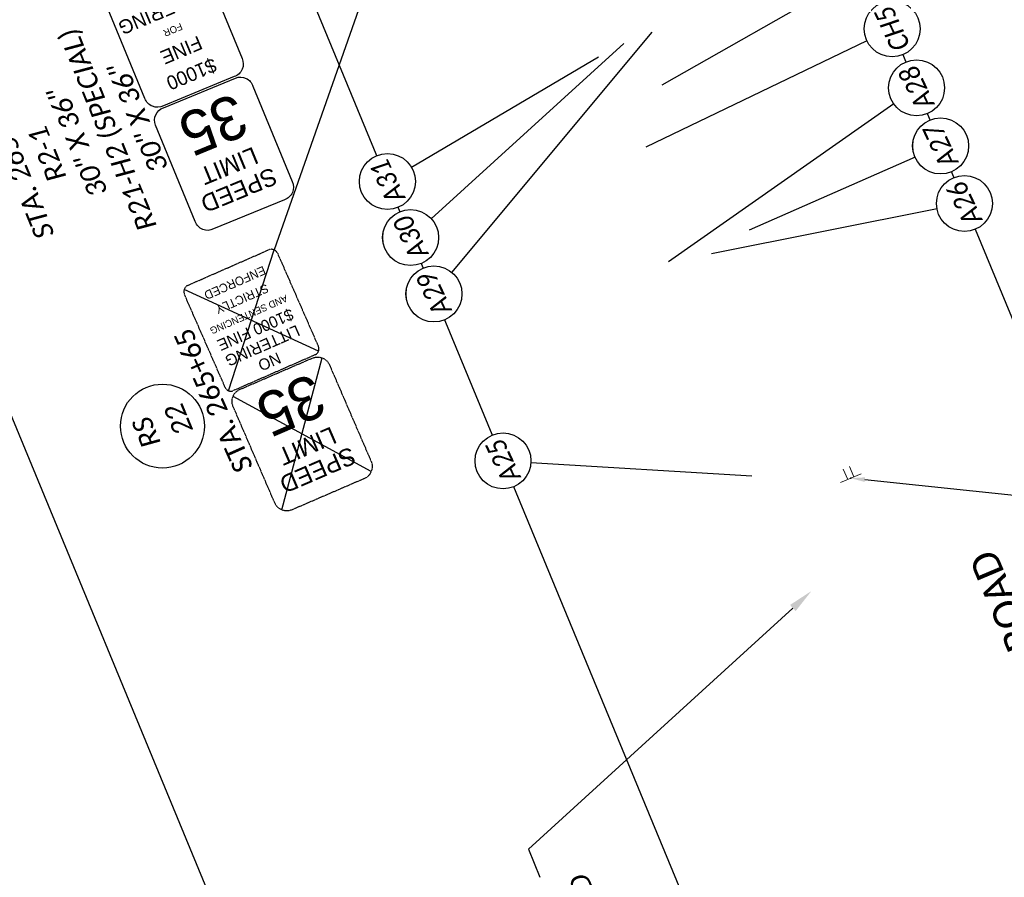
# Model space of a CAD drawing. Header units: feet. Extents: x 2244507 to 2247698, y 591749 to 597163.
# Tile 3 of 18: x 2245671 to 2245952, y 595803 to 596048. Entities that reach past the tile are written whole.
import ezdxf
from ezdxf import colors
from ezdxf.entities.mleader import LeaderData, LeaderLine
from ezdxf.enums import TextEntityAlignment as Align
from ezdxf.math import Vec2, Vec3

# ---------------------------------------------------------------- set-up
doc = ezdxf.new("R2010")
doc.units = ezdxf.units.FT
doc.header["$MEASUREMENT"] = 0
doc.set_wipeout_variables(frame=1)
doc.linetypes.add('HIDDEN2', pattern=[0.1875, 0.125, -0.0625])
for name, color, linetype in [('PM_P_Text', 7, 'Continuous'), ('RD_X_Text', 7, 'Continuous'), ('SH_Text', 7, 'Continuous'), ('SN_P_Signs', 120, 'Continuous'), ('SN_P_Text', 7, 'Continuous'), ('SN_X_Public', 3, 'Continuous'), ('SN_X_Public (Construction)', 3, 'Continuous'), ('SN_X_Text', 7, 'Continuous'), ('TX_P_20', 7, 'Continuous')]:
    doc.layers.add(name, color=color, linetype=linetype)
doc.layers.add('SC_Scratch1', color=7, linetype='Continuous', plot=False)
doc.styles.add('P_Slanted_Normal', font='calibrii.ttf', dxfattribs={"height": 0.14})
doc.styles.add('P_Straight_Title', font='calibri.ttf', dxfattribs={"height": 0.2})
doc.styles.get("Standard").update_dxf_attribs({"font": 'arial.ttf'})
doc.styles.add('Straight-Normal', font='font30.shx', dxfattribs={"height": 0.14})
doc.styles.add('X_Straight_Normal', font='calibril.ttf', dxfattribs={"height": 0.14})

# ---------------------------------------------------------------- blocks, each defined once
blk = doc.blocks.new('*U1152')
blk.add_wipeout([(-0.1991, 0.0154), (-0.1974, 0.0301), (-0.1942, 0.0467), (-0.1903, 0.0605), (-0.1852, 0.0748), (-0.1787, 0.0891), (-0.1714, 0.1025), (-0.1635, 0.1146), (-0.1561, 0.1246), (-0.1474, 0.1347), (-0.1374, 0.145), (-0.1254, 0.1555), (-0.1148, 0.1634), (-0.1056, 0.1695), (-0.0945, 0.1759), (-0.0829, 0.1817), (-0.0701, 0.187), (-0.0559, 0.1917), (-0.0387, 0.1959), (-0.024, 0.1983), (-0.0083, 0.1996), (0, 0.1997), (0.0145, 0.1992), (0.0291, 0.1976), (0.0461, 0.1943), (0.0602, 0.1904), (0.0741, 0.1855), (0.0905, 0.178), (0.1026, 0.1714), (0.1136, 0.1643), (0.1251, 0.1557), (0.1357, 0.1465), (0.1453, 0.137), (0.1534, 0.1279), (0.1603, 0.1192), (0.169, 0.1064), (0.1761, 0.0942), (0.1822, 0.0817), (0.1875, 0.0689), (0.1913, 0.0575), (0.1945, 0.0454), (0.1966, 0.0354), (0.1982, 0.025), (0.1994, 0.012), (0.1997, 0), (0.1993, -0.0131), (0.1979, -0.027), (0.1957, -0.0397), (0.1931, -0.0511), (0.1898, -0.0621), (0.1859, -0.073), (0.1821, -0.0821), (0.1759, -0.0945), (0.17, -0.1049), (0.1636, -0.1145), (0.155, -0.1259), (0.1473, -0.1348), (0.1413, -0.1412), (0.1323, -0.1496), (0.1259, -0.155), (0.1152, -0.1632), (0.101, -0.1723), (0.0861, -0.1802), (0.0752, -0.185), (0.0628, -0.1896), (0.0465, -0.1942), (0.0379, -0.1961), (0.0257, -0.1981), (0.0165, -0.199), (0.0071, -0.1996), (0, -0.1997), (-0.0041, -0.1997), (-0.0118, -0.1994), (-0.0185, -0.1988), (-0.0265, -0.1979), (-0.0345, -0.1967), (-0.0429, -0.195), (-0.0516, -0.1929), (-0.0616, -0.19), (-0.077, -0.1843), (-0.09, -0.1783), (-0.1005, -0.1725), (-0.1122, -0.1652), (-0.1217, -0.1584), (-0.1329, -0.149), (-0.1456, -0.1366), (-0.1547, -0.1263), (-0.1642, -0.1136), (-0.1706, -0.1038), (-0.1774, -0.0917), (-0.1836, -0.0786), (-0.1889, -0.0647), (-0.1935, -0.0494), (-0.1964, -0.0362), (-0.1985, -0.0222), (-0.1995, -0.01), (-0.1997, 0)])
at = {"flags": 128}
blk.add_lwpolyline([(-0.0159, 0.1991), (-0.1348, 1.6826)], dxfattribs=at)
blk.add_circle((0, 0), 0.2)
at = {"style": 'P_Slanted_Normal', "width": 0.9, "flags": 8}
blk.add_attdef('ITEMTYPE', text='', height=0.14, dxfattribs=at).set_placement((0, 0), align=Align.MIDDLE_CENTER)
blk = doc.blocks.new('*U1158')
blk.add_wipeout([(-0.1991, 0.0154), (-0.1974, 0.0301), (-0.1942, 0.0467), (-0.1903, 0.0605), (-0.1852, 0.0748), (-0.1787, 0.0891), (-0.1714, 0.1025), (-0.1635, 0.1146), (-0.1561, 0.1246), (-0.1474, 0.1347), (-0.1374, 0.145), (-0.1254, 0.1555), (-0.1148, 0.1634), (-0.1056, 0.1695), (-0.0945, 0.1759), (-0.0829, 0.1817), (-0.0701, 0.187), (-0.0559, 0.1917), (-0.0387, 0.1959), (-0.024, 0.1983), (-0.0083, 0.1996), (0, 0.1997), (0.0145, 0.1992), (0.0291, 0.1976), (0.0461, 0.1943), (0.0602, 0.1904), (0.0741, 0.1855), (0.0905, 0.178), (0.1026, 0.1714), (0.1136, 0.1643), (0.1251, 0.1557), (0.1357, 0.1465), (0.1453, 0.137), (0.1534, 0.1279), (0.1603, 0.1192), (0.169, 0.1064), (0.1761, 0.0942), (0.1822, 0.0817), (0.1875, 0.0689), (0.1913, 0.0575), (0.1945, 0.0454), (0.1966, 0.0354), (0.1982, 0.025), (0.1994, 0.012), (0.1997, 0), (0.1993, -0.0131), (0.1979, -0.027), (0.1957, -0.0397), (0.1931, -0.0511), (0.1898, -0.0621), (0.1859, -0.073), (0.1821, -0.0821), (0.1759, -0.0945), (0.17, -0.1049), (0.1636, -0.1145), (0.155, -0.1259), (0.1473, -0.1348), (0.1413, -0.1412), (0.1323, -0.1496), (0.1259, -0.155), (0.1152, -0.1632), (0.101, -0.1723), (0.0861, -0.1802), (0.0752, -0.185), (0.0628, -0.1896), (0.0465, -0.1942), (0.0379, -0.1961), (0.0257, -0.1981), (0.0165, -0.199), (0.0071, -0.1996), (0, -0.1997), (-0.0041, -0.1997), (-0.0118, -0.1994), (-0.0185, -0.1988), (-0.0265, -0.1979), (-0.0345, -0.1967), (-0.0429, -0.195), (-0.0516, -0.1929), (-0.0616, -0.19), (-0.077, -0.1843), (-0.09, -0.1783), (-0.1005, -0.1725), (-0.1122, -0.1652), (-0.1217, -0.1584), (-0.1329, -0.149), (-0.1456, -0.1366), (-0.1547, -0.1263), (-0.1642, -0.1136), (-0.1706, -0.1038), (-0.1774, -0.0917), (-0.1836, -0.0786), (-0.1889, -0.0647), (-0.1935, -0.0494), (-0.1964, -0.0362), (-0.1985, -0.0222), (-0.1995, -0.01), (-0.1997, 0)])
at = {"flags": 128}
blk.add_lwpolyline([(0.0192, -0.1988), (0.1685, -1.7438)], dxfattribs=at)
blk.add_circle((0, 0), 0.2)
at = {"style": 'P_Slanted_Normal', "width": 0.9, "flags": 8}
blk.add_attdef('ITEMTYPE', text='', height=0.14, dxfattribs=at).set_placement((0, 0), align=Align.MIDDLE_CENTER)
blk = doc.blocks.new('*U1155')
blk.add_wipeout([(-0.1991, 0.0154), (-0.1974, 0.0301), (-0.1942, 0.0467), (-0.1903, 0.0605), (-0.1852, 0.0748), (-0.1787, 0.0891), (-0.1714, 0.1025), (-0.1635, 0.1146), (-0.1561, 0.1246), (-0.1474, 0.1347), (-0.1374, 0.145), (-0.1254, 0.1555), (-0.1148, 0.1634), (-0.1056, 0.1695), (-0.0945, 0.1759), (-0.0829, 0.1817), (-0.0701, 0.187), (-0.0559, 0.1917), (-0.0387, 0.1959), (-0.024, 0.1983), (-0.0083, 0.1996), (0, 0.1997), (0.0145, 0.1992), (0.0291, 0.1976), (0.0461, 0.1943), (0.0602, 0.1904), (0.0741, 0.1855), (0.0905, 0.178), (0.1026, 0.1714), (0.1136, 0.1643), (0.1251, 0.1557), (0.1357, 0.1465), (0.1453, 0.137), (0.1534, 0.1279), (0.1603, 0.1192), (0.169, 0.1064), (0.1761, 0.0942), (0.1822, 0.0817), (0.1875, 0.0689), (0.1913, 0.0575), (0.1945, 0.0454), (0.1966, 0.0354), (0.1982, 0.025), (0.1994, 0.012), (0.1997, 0), (0.1993, -0.0131), (0.1979, -0.027), (0.1957, -0.0397), (0.1931, -0.0511), (0.1898, -0.0621), (0.1859, -0.073), (0.1821, -0.0821), (0.1759, -0.0945), (0.17, -0.1049), (0.1636, -0.1145), (0.155, -0.1259), (0.1473, -0.1348), (0.1413, -0.1412), (0.1323, -0.1496), (0.1259, -0.155), (0.1152, -0.1632), (0.101, -0.1723), (0.0861, -0.1802), (0.0752, -0.185), (0.0628, -0.1896), (0.0465, -0.1942), (0.0379, -0.1961), (0.0257, -0.1981), (0.0165, -0.199), (0.0071, -0.1996), (0, -0.1997), (-0.0041, -0.1997), (-0.0118, -0.1994), (-0.0185, -0.1988), (-0.0265, -0.1979), (-0.0345, -0.1967), (-0.0429, -0.195), (-0.0516, -0.1929), (-0.0616, -0.19), (-0.077, -0.1843), (-0.09, -0.1783), (-0.1005, -0.1725), (-0.1122, -0.1652), (-0.1217, -0.1584), (-0.1329, -0.149), (-0.1456, -0.1366), (-0.1547, -0.1263), (-0.1642, -0.1136), (-0.1706, -0.1038), (-0.1774, -0.0917), (-0.1836, -0.0786), (-0.1889, -0.0647), (-0.1935, -0.0494), (-0.1964, -0.0362), (-0.1985, -0.0222), (-0.1995, -0.01), (-0.1997, 0)])
at = {"flags": 128}
blk.add_lwpolyline([(-0.0952, -0.1756), (-0.849, -1.5667)], dxfattribs=at)
blk.add_circle((0, 0), 0.2)
at = {"style": 'P_Slanted_Normal', "width": 0.9, "flags": 8}
blk.add_attdef('ITEMTYPE', text='', height=0.14, dxfattribs=at).set_placement((0, 0), align=Align.MIDDLE_CENTER)
blk = doc.blocks.new('*U1168')
blk.add_wipeout([(-0.1991, 0.0154), (-0.1974, 0.0301), (-0.1942, 0.0467), (-0.1903, 0.0605), (-0.1852, 0.0748), (-0.1787, 0.0891), (-0.1714, 0.1025), (-0.1635, 0.1146), (-0.1561, 0.1246), (-0.1474, 0.1347), (-0.1374, 0.145), (-0.1254, 0.1555), (-0.1148, 0.1634), (-0.1056, 0.1695), (-0.0945, 0.1759), (-0.0829, 0.1817), (-0.0701, 0.187), (-0.0559, 0.1917), (-0.0387, 0.1959), (-0.024, 0.1983), (-0.0083, 0.1996), (0, 0.1997), (0.0145, 0.1992), (0.0291, 0.1976), (0.0461, 0.1943), (0.0602, 0.1904), (0.0741, 0.1855), (0.0905, 0.178), (0.1026, 0.1714), (0.1136, 0.1643), (0.1251, 0.1557), (0.1357, 0.1465), (0.1453, 0.137), (0.1534, 0.1279), (0.1603, 0.1192), (0.169, 0.1064), (0.1761, 0.0942), (0.1822, 0.0817), (0.1875, 0.0689), (0.1913, 0.0575), (0.1945, 0.0454), (0.1966, 0.0354), (0.1982, 0.025), (0.1994, 0.012), (0.1997, 0), (0.1993, -0.0131), (0.1979, -0.027), (0.1957, -0.0397), (0.1931, -0.0511), (0.1898, -0.0621), (0.1859, -0.073), (0.1821, -0.0821), (0.1759, -0.0945), (0.17, -0.1049), (0.1636, -0.1145), (0.155, -0.1259), (0.1473, -0.1348), (0.1413, -0.1412), (0.1323, -0.1496), (0.1259, -0.155), (0.1152, -0.1632), (0.101, -0.1723), (0.0861, -0.1802), (0.0752, -0.185), (0.0628, -0.1896), (0.0465, -0.1942), (0.0379, -0.1961), (0.0257, -0.1981), (0.0165, -0.199), (0.0071, -0.1996), (0, -0.1997), (-0.0041, -0.1997), (-0.0118, -0.1994), (-0.0185, -0.1988), (-0.0265, -0.1979), (-0.0345, -0.1967), (-0.0429, -0.195), (-0.0516, -0.1929), (-0.0616, -0.19), (-0.077, -0.1843), (-0.09, -0.1783), (-0.1005, -0.1725), (-0.1122, -0.1652), (-0.1217, -0.1584), (-0.1329, -0.149), (-0.1456, -0.1366), (-0.1547, -0.1263), (-0.1642, -0.1136), (-0.1706, -0.1038), (-0.1774, -0.0917), (-0.1836, -0.0786), (-0.1889, -0.0647), (-0.1935, -0.0494), (-0.1964, -0.0362), (-0.1985, -0.0222), (-0.1995, -0.01), (-0.1997, 0)])
at = {"flags": 128}
blk.add_lwpolyline([(0.0045, 0.1997), (0.0336, 1.4947)], dxfattribs=at)
blk.add_circle((0, 0), 0.2)
at = {"style": 'P_Slanted_Normal', "width": 0.9, "flags": 8}
blk.add_attdef('ITEMTYPE', text='', height=0.14, dxfattribs=at).set_placement((0, 0), align=Align.MIDDLE_CENTER)
blk = doc.blocks.new('*U1160')
blk.add_wipeout([(-0.1991, 0.0154), (-0.1974, 0.0301), (-0.1942, 0.0467), (-0.1903, 0.0605), (-0.1852, 0.0748), (-0.1787, 0.0891), (-0.1714, 0.1025), (-0.1635, 0.1146), (-0.1561, 0.1246), (-0.1474, 0.1347), (-0.1374, 0.145), (-0.1254, 0.1555), (-0.1148, 0.1634), (-0.1056, 0.1695), (-0.0945, 0.1759), (-0.0829, 0.1817), (-0.0701, 0.187), (-0.0559, 0.1917), (-0.0387, 0.1959), (-0.024, 0.1983), (-0.0083, 0.1996), (0, 0.1997), (0.0145, 0.1992), (0.0291, 0.1976), (0.0461, 0.1943), (0.0602, 0.1904), (0.0741, 0.1855), (0.0905, 0.178), (0.1026, 0.1714), (0.1136, 0.1643), (0.1251, 0.1557), (0.1357, 0.1465), (0.1453, 0.137), (0.1534, 0.1279), (0.1603, 0.1192), (0.169, 0.1064), (0.1761, 0.0942), (0.1822, 0.0817), (0.1875, 0.0689), (0.1913, 0.0575), (0.1945, 0.0454), (0.1966, 0.0354), (0.1982, 0.025), (0.1994, 0.012), (0.1997, 0), (0.1993, -0.0131), (0.1979, -0.027), (0.1957, -0.0397), (0.1931, -0.0511), (0.1898, -0.0621), (0.1859, -0.073), (0.1821, -0.0821), (0.1759, -0.0945), (0.17, -0.1049), (0.1636, -0.1145), (0.155, -0.1259), (0.1473, -0.1348), (0.1413, -0.1412), (0.1323, -0.1496), (0.1259, -0.155), (0.1152, -0.1632), (0.101, -0.1723), (0.0861, -0.1802), (0.0752, -0.185), (0.0628, -0.1896), (0.0465, -0.1942), (0.0379, -0.1961), (0.0257, -0.1981), (0.0165, -0.199), (0.0071, -0.1996), (0, -0.1997), (-0.0041, -0.1997), (-0.0118, -0.1994), (-0.0185, -0.1988), (-0.0265, -0.1979), (-0.0345, -0.1967), (-0.0429, -0.195), (-0.0516, -0.1929), (-0.0616, -0.19), (-0.077, -0.1843), (-0.09, -0.1783), (-0.1005, -0.1725), (-0.1122, -0.1652), (-0.1217, -0.1584), (-0.1329, -0.149), (-0.1456, -0.1366), (-0.1547, -0.1263), (-0.1642, -0.1136), (-0.1706, -0.1038), (-0.1774, -0.0917), (-0.1836, -0.0786), (-0.1889, -0.0647), (-0.1935, -0.0494), (-0.1964, -0.0362), (-0.1985, -0.0222), (-0.1995, -0.01), (-0.1997, 0)])
at = {"flags": 128}
blk.add_lwpolyline([(-0.0022, 0.1997), (-0.0215, 1.9528)], dxfattribs=at)
blk.add_circle((0, 0), 0.2)
at = {"style": 'P_Slanted_Normal', "width": 0.9, "flags": 8}
blk.add_attdef('ITEMTYPE', text='', height=0.14, dxfattribs=at).set_placement((0, 0), align=Align.MIDDLE_CENTER)
blk = doc.blocks.new('A$Cb76579f4')
at = {"layer": 'SN_P_Signs'}
blk.add_lwpolyline([(-10.78, 37.52), (11.14, 37.48, -0.452429), (15.19, 33.51), (15.14, 3.74, -0.434155), (11.13, -0.02), (-11.13, 0.02, -0.436728), (-14.86, 4.11), (-14.81, 33.58, -0.448688)], format="xyb", close=True, dxfattribs=at)
at = {"layer": 'SN_P_Signs', "linetype": 'Continuous', "lineweight": 13, "style": 'Straight-Normal'}
for s, height, p in [('$1000', 4, (0.2, 34.19)), ('FINE', 4, (0.26, 26.74)), ('FOR', 2, (0.31, 19.46)), ('LITTERING', 4, (0.34, 14.3)), ('CITY 521.08', 3, (0.39, 7.22))]:
    blk.add_text(s, height=height, rotation=0.3489, dxfattribs=at).set_placement(p, align=Align.TOP_CENTER)
blk = doc.blocks.new('A$C0652f026')
at = {"layer": 'SN_P_Signs', "linetype": 'Continuous', "lineweight": 13}
blk.add_line((11.45, 37.48), (11.45, 37.48), dxfattribs=at)
at = {"layer": 'SN_P_Signs'}
blk.add_lwpolyline([(-10.78, 37.52), (11.14, 37.48, -0.452429), (15.19, 33.51), (15.14, 3.74, -0.434155), (11.13, -0.02), (-11.13, 0.02, -0.436728), (-14.86, 4.11), (-14.81, 33.58, -0.448688)], format="xyb", close=True, dxfattribs=at)
at = {"layer": 'SN_P_Signs', "lineweight": 13, "style": 'Straight-Normal'}
for s, height, p in [('SPEED', 5.001, (0.19, 30)), ('LIMIT', 5.001, (0.17, 22.5)), ('35', 12.501, (-0.16, 9.99))]:
    blk.add_text(s, height=height, rotation=359.8956, dxfattribs=at).set_placement(p, align=Align.MIDDLE_CENTER)
blk = doc.blocks.new('*U1166')
blk.add_wipeout([(-0.1991, 0.0154), (-0.1974, 0.0301), (-0.1942, 0.0467), (-0.1903, 0.0605), (-0.1852, 0.0748), (-0.1787, 0.0891), (-0.1714, 0.1025), (-0.1635, 0.1146), (-0.1561, 0.1246), (-0.1474, 0.1347), (-0.1374, 0.145), (-0.1254, 0.1555), (-0.1148, 0.1634), (-0.1056, 0.1695), (-0.0945, 0.1759), (-0.0829, 0.1817), (-0.0701, 0.187), (-0.0559, 0.1917), (-0.0387, 0.1959), (-0.024, 0.1983), (-0.0083, 0.1996), (0, 0.1997), (0.0145, 0.1992), (0.0291, 0.1976), (0.0461, 0.1943), (0.0602, 0.1904), (0.0741, 0.1855), (0.0905, 0.178), (0.1026, 0.1714), (0.1136, 0.1643), (0.1251, 0.1557), (0.1357, 0.1465), (0.1453, 0.137), (0.1534, 0.1279), (0.1603, 0.1192), (0.169, 0.1064), (0.1761, 0.0942), (0.1822, 0.0817), (0.1875, 0.0689), (0.1913, 0.0575), (0.1945, 0.0454), (0.1966, 0.0354), (0.1982, 0.025), (0.1994, 0.012), (0.1997, 0), (0.1993, -0.0131), (0.1979, -0.027), (0.1957, -0.0397), (0.1931, -0.0511), (0.1898, -0.0621), (0.1859, -0.073), (0.1821, -0.0821), (0.1759, -0.0945), (0.17, -0.1049), (0.1636, -0.1145), (0.155, -0.1259), (0.1473, -0.1348), (0.1413, -0.1412), (0.1323, -0.1496), (0.1259, -0.155), (0.1152, -0.1632), (0.101, -0.1723), (0.0861, -0.1802), (0.0752, -0.185), (0.0628, -0.1896), (0.0465, -0.1942), (0.0379, -0.1961), (0.0257, -0.1981), (0.0165, -0.199), (0.0071, -0.1996), (0, -0.1997), (-0.0041, -0.1997), (-0.0118, -0.1994), (-0.0185, -0.1988), (-0.0265, -0.1979), (-0.0345, -0.1967), (-0.0429, -0.195), (-0.0516, -0.1929), (-0.0616, -0.19), (-0.077, -0.1843), (-0.09, -0.1783), (-0.1005, -0.1725), (-0.1122, -0.1652), (-0.1217, -0.1584), (-0.1329, -0.149), (-0.1456, -0.1366), (-0.1547, -0.1263), (-0.1642, -0.1136), (-0.1706, -0.1038), (-0.1774, -0.0917), (-0.1836, -0.0786), (-0.1889, -0.0647), (-0.1935, -0.0494), (-0.1964, -0.0362), (-0.1985, -0.0222), (-0.1995, -0.01), (-0.1997, 0)])
at = {"flags": 128}
blk.add_lwpolyline([(0.0595, -0.1907), (0.6136, -1.9664)], dxfattribs=at)
blk.add_circle((0, 0), 0.2)
at = {"style": 'P_Slanted_Normal', "width": 0.9, "flags": 8}
blk.add_attdef('ITEMTYPE', text='', height=0.14, dxfattribs=at).set_placement((0, 0), align=Align.MIDDLE_CENTER)
blk = doc.blocks.new('*U1167')
blk.add_wipeout([(-0.1991, 0.0154), (-0.1974, 0.0301), (-0.1942, 0.0467), (-0.1903, 0.0605), (-0.1852, 0.0748), (-0.1787, 0.0891), (-0.1714, 0.1025), (-0.1635, 0.1146), (-0.1561, 0.1246), (-0.1474, 0.1347), (-0.1374, 0.145), (-0.1254, 0.1555), (-0.1148, 0.1634), (-0.1056, 0.1695), (-0.0945, 0.1759), (-0.0829, 0.1817), (-0.0701, 0.187), (-0.0559, 0.1917), (-0.0387, 0.1959), (-0.024, 0.1983), (-0.0083, 0.1996), (0, 0.1997), (0.0145, 0.1992), (0.0291, 0.1976), (0.0461, 0.1943), (0.0602, 0.1904), (0.0741, 0.1855), (0.0905, 0.178), (0.1026, 0.1714), (0.1136, 0.1643), (0.1251, 0.1557), (0.1357, 0.1465), (0.1453, 0.137), (0.1534, 0.1279), (0.1603, 0.1192), (0.169, 0.1064), (0.1761, 0.0942), (0.1822, 0.0817), (0.1875, 0.0689), (0.1913, 0.0575), (0.1945, 0.0454), (0.1966, 0.0354), (0.1982, 0.025), (0.1994, 0.012), (0.1997, 0), (0.1993, -0.0131), (0.1979, -0.027), (0.1957, -0.0397), (0.1931, -0.0511), (0.1898, -0.0621), (0.1859, -0.073), (0.1821, -0.0821), (0.1759, -0.0945), (0.17, -0.1049), (0.1636, -0.1145), (0.155, -0.1259), (0.1473, -0.1348), (0.1413, -0.1412), (0.1323, -0.1496), (0.1259, -0.155), (0.1152, -0.1632), (0.101, -0.1723), (0.0861, -0.1802), (0.0752, -0.185), (0.0628, -0.1896), (0.0465, -0.1942), (0.0379, -0.1961), (0.0257, -0.1981), (0.0165, -0.199), (0.0071, -0.1996), (0, -0.1997), (-0.0041, -0.1997), (-0.0118, -0.1994), (-0.0185, -0.1988), (-0.0265, -0.1979), (-0.0345, -0.1967), (-0.0429, -0.195), (-0.0516, -0.1929), (-0.0616, -0.19), (-0.077, -0.1843), (-0.09, -0.1783), (-0.1005, -0.1725), (-0.1122, -0.1652), (-0.1217, -0.1584), (-0.1329, -0.149), (-0.1456, -0.1366), (-0.1547, -0.1263), (-0.1642, -0.1136), (-0.1706, -0.1038), (-0.1774, -0.0917), (-0.1836, -0.0786), (-0.1889, -0.0647), (-0.1935, -0.0494), (-0.1964, -0.0362), (-0.1985, -0.0222), (-0.1995, -0.01), (-0.1997, 0)])
at = {"flags": 128}
blk.add_lwpolyline([(0.0849, -0.1808), (1.0356, -2.2046)], dxfattribs=at)
blk.add_circle((0, 0), 0.2)
at = {"style": 'P_Slanted_Normal', "width": 0.9, "flags": 8}
blk.add_attdef('ITEMTYPE', text='', height=0.14, dxfattribs=at).set_placement((0, 0), align=Align.MIDDLE_CENTER)
blk = doc.blocks.new('*U1169')
blk.add_wipeout([(-0.1991, 0.0154), (-0.1974, 0.0301), (-0.1942, 0.0467), (-0.1903, 0.0605), (-0.1852, 0.0748), (-0.1787, 0.0891), (-0.1714, 0.1025), (-0.1635, 0.1146), (-0.1561, 0.1246), (-0.1474, 0.1347), (-0.1374, 0.145), (-0.1254, 0.1555), (-0.1148, 0.1634), (-0.1056, 0.1695), (-0.0945, 0.1759), (-0.0829, 0.1817), (-0.0701, 0.187), (-0.0559, 0.1917), (-0.0387, 0.1959), (-0.024, 0.1983), (-0.0083, 0.1996), (0, 0.1997), (0.0145, 0.1992), (0.0291, 0.1976), (0.0461, 0.1943), (0.0602, 0.1904), (0.0741, 0.1855), (0.0905, 0.178), (0.1026, 0.1714), (0.1136, 0.1643), (0.1251, 0.1557), (0.1357, 0.1465), (0.1453, 0.137), (0.1534, 0.1279), (0.1603, 0.1192), (0.169, 0.1064), (0.1761, 0.0942), (0.1822, 0.0817), (0.1875, 0.0689), (0.1913, 0.0575), (0.1945, 0.0454), (0.1966, 0.0354), (0.1982, 0.025), (0.1994, 0.012), (0.1997, 0), (0.1993, -0.0131), (0.1979, -0.027), (0.1957, -0.0397), (0.1931, -0.0511), (0.1898, -0.0621), (0.1859, -0.073), (0.1821, -0.0821), (0.1759, -0.0945), (0.17, -0.1049), (0.1636, -0.1145), (0.155, -0.1259), (0.1473, -0.1348), (0.1413, -0.1412), (0.1323, -0.1496), (0.1259, -0.155), (0.1152, -0.1632), (0.101, -0.1723), (0.0861, -0.1802), (0.0752, -0.185), (0.0628, -0.1896), (0.0465, -0.1942), (0.0379, -0.1961), (0.0257, -0.1981), (0.0165, -0.199), (0.0071, -0.1996), (0, -0.1997), (-0.0041, -0.1997), (-0.0118, -0.1994), (-0.0185, -0.1988), (-0.0265, -0.1979), (-0.0345, -0.1967), (-0.0429, -0.195), (-0.0516, -0.1929), (-0.0616, -0.19), (-0.077, -0.1843), (-0.09, -0.1783), (-0.1005, -0.1725), (-0.1122, -0.1652), (-0.1217, -0.1584), (-0.1329, -0.149), (-0.1456, -0.1366), (-0.1547, -0.1263), (-0.1642, -0.1136), (-0.1706, -0.1038), (-0.1774, -0.0917), (-0.1836, -0.0786), (-0.1889, -0.0647), (-0.1935, -0.0494), (-0.1964, -0.0362), (-0.1985, -0.0222), (-0.1995, -0.01), (-0.1997, 0)])
at = {"flags": 128}
blk.add_lwpolyline([(0.0476, 0.194), (0.4387, 1.7888)], dxfattribs=at)
blk.add_circle((0, 0), 0.2)
at = {"style": 'P_Slanted_Normal', "width": 0.9, "flags": 8}
blk.add_attdef('ITEMTYPE', text='', height=0.14, dxfattribs=at).set_placement((0, 0), align=Align.MIDDLE_CENTER)
blk = doc.blocks.new('*U1170')
blk.add_wipeout([(-0.1991, 0.0154), (-0.1974, 0.0301), (-0.1942, 0.0467), (-0.1903, 0.0605), (-0.1852, 0.0748), (-0.1787, 0.0891), (-0.1714, 0.1025), (-0.1635, 0.1146), (-0.1561, 0.1246), (-0.1474, 0.1347), (-0.1374, 0.145), (-0.1254, 0.1555), (-0.1148, 0.1634), (-0.1056, 0.1695), (-0.0945, 0.1759), (-0.0829, 0.1817), (-0.0701, 0.187), (-0.0559, 0.1917), (-0.0387, 0.1959), (-0.024, 0.1983), (-0.0083, 0.1996), (0, 0.1997), (0.0145, 0.1992), (0.0291, 0.1976), (0.0461, 0.1943), (0.0602, 0.1904), (0.0741, 0.1855), (0.0905, 0.178), (0.1026, 0.1714), (0.1136, 0.1643), (0.1251, 0.1557), (0.1357, 0.1465), (0.1453, 0.137), (0.1534, 0.1279), (0.1603, 0.1192), (0.169, 0.1064), (0.1761, 0.0942), (0.1822, 0.0817), (0.1875, 0.0689), (0.1913, 0.0575), (0.1945, 0.0454), (0.1966, 0.0354), (0.1982, 0.025), (0.1994, 0.012), (0.1997, 0), (0.1993, -0.0131), (0.1979, -0.027), (0.1957, -0.0397), (0.1931, -0.0511), (0.1898, -0.0621), (0.1859, -0.073), (0.1821, -0.0821), (0.1759, -0.0945), (0.17, -0.1049), (0.1636, -0.1145), (0.155, -0.1259), (0.1473, -0.1348), (0.1413, -0.1412), (0.1323, -0.1496), (0.1259, -0.155), (0.1152, -0.1632), (0.101, -0.1723), (0.0861, -0.1802), (0.0752, -0.185), (0.0628, -0.1896), (0.0465, -0.1942), (0.0379, -0.1961), (0.0257, -0.1981), (0.0165, -0.199), (0.0071, -0.1996), (0, -0.1997), (-0.0041, -0.1997), (-0.0118, -0.1994), (-0.0185, -0.1988), (-0.0265, -0.1979), (-0.0345, -0.1967), (-0.0429, -0.195), (-0.0516, -0.1929), (-0.0616, -0.19), (-0.077, -0.1843), (-0.09, -0.1783), (-0.1005, -0.1725), (-0.1122, -0.1652), (-0.1217, -0.1584), (-0.1329, -0.149), (-0.1456, -0.1366), (-0.1547, -0.1263), (-0.1642, -0.1136), (-0.1706, -0.1038), (-0.1774, -0.0917), (-0.1836, -0.0786), (-0.1889, -0.0647), (-0.1935, -0.0494), (-0.1964, -0.0362), (-0.1985, -0.0222), (-0.1995, -0.01), (-0.1997, 0)])
at = {"flags": 128}
blk.add_lwpolyline([(-0.0348, 0.1967), (-0.3769, 2.1317)], dxfattribs=at)
blk.add_circle((0, 0), 0.2)
at = {"style": 'P_Slanted_Normal', "width": 0.9, "flags": 8}
blk.add_attdef('ITEMTYPE', text='', height=0.14, dxfattribs=at).set_placement((0, 0), align=Align.MIDDLE_CENTER)
blk = doc.blocks.new('A$Cb874d9e8')
at = {"layer": 'SN_P_Signs', "linetype": 'Continuous', "lineweight": 0}
for p, q in [((0.88, 0.38), (-0.4, 3.32)), ((2.93, 1.28), (-2.93, -1.28)), ((-0.88, -0.38), (-2.16, 2.55))]:
    blk.add_line(p, q, dxfattribs=at)
blk = doc.blocks.new('A$Cac244b6e')
at = {"layer": 'SN_X_Public', "linetype": 'HIDDEN2'}
blk.add_lwpolyline([(11.72, 5.14, -0.385701), (14.13, 4), (25.79, -22.6, -0.414214), (24.88, -24.91), (1.45, -35.18, -0.414214), (-0.86, -34.27), (-12.52, -7.68, -0.371194), (-11.72, -5.14)], format="xyb", close=True, dxfattribs=at)
at = {"layer": 'SN_X_Public', "linetype": 'Continuous', "lineweight": 13, "style": 'Straight-Normal'}
for s, height, p in [('ENFORCED', 2.5, (2.41, -5.51)), ('STRICTLY', 2.5, (4.42, -10.09)), ('AND SENTENCING', 2, (6.28, -14.33)), ('$1000 FINE', 3.25, (8.44, -19.25)), ('LITTERING', 3.25, (10.44, -23.83)), ('NO', 3.25, (12.45, -28.41))]:
    blk.add_text(s, height=height, rotation=203.6663, dxfattribs=at).set_placement(p, align=Align.TOP_CENTER)
blk = doc.blocks.new('A$Ca6ab6adc')
at = {"layer": 'SN_X_Public', "linetype": 'HIDDEN2', "flags": 128}
blk.add_lwpolyline([(10.33, 4.46, -0.414214), (15.26, 2.5), (27.15, -25.04, -0.414214), (25.2, -29.97), (4.54, -38.89, -0.414214), (-0.39, -36.93), (-12.28, -9.39, -0.414214), (-10.33, -4.46)], format="xyb", close=True, dxfattribs=at)
at = {"layer": 'SN_X_Public', "lineweight": 13, "style": 'Straight-Normal'}
for s, height, p in [('35', 12.501, (4.25, -9.05)), ('LIMIT', 5.001, (8.92, -20.66)), ('SPEED', 5.001, (11.89, -27.54))]:
    blk.add_text(s, height=height, rotation=203.3578, dxfattribs=at).set_placement(p, align=Align.MIDDLE_CENTER)

msp = doc.modelspace()

# ---------------------------------------------------------------- linework, layer by layer
at = {"layer": 'SC_Scratch1'}
for p, q in [((2245826.26, 596272.08), (2246132.12, 595532.86)), ((2245687.65, 596214.73), (2245993.52, 595475.51)), ((2245610.43, 596074.42), (2245878.02, 595427.72))]:
    msp.add_line(p, q, dxfattribs=at)
at = {"layer": 'SN_P_Signs', "color": 1, "flags": 128}
for points in [[(2245730.36, 595942.01), (2245743.39, 595982.25)], [(2245756.07, 595953.28), (2245717.66, 595970.96)], [(2245745.61, 595907.94), (2245757.14, 595951.37)], [(2245771.14, 595918.96), (2245731.62, 595940.35)]]:
    msp.add_lwpolyline(points, dxfattribs=at)
at = {"layer": 'SN_X_Public', "linetype": 'Continuous', "lineweight": 13}
msp.add_line((2245748.48, 595907.98), (2245748.48, 595907.98), dxfattribs=at)
at = {"layer": 'SN_X_Public (Construction)', "color": 3, "linetype": 'Continuous', "lineweight": 30}
msp.add_point((2245908.22, 595917.02), dxfattribs=at)

# ---------------------------------------------------------------- block references
at = {"layer": 'SN_P_Signs', "color": 1, "rotation": 202.4782645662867}
for name, p in [('A$Cb76579f4', (2245707.66, 596062.33)), ('A$C0652f026', (2245722.02, 596027.14))]:
    msp.add_blockref(name, p, dxfattribs=at)
at = {"layer": 'SN_P_Signs', "color": 1}
msp.add_blockref('A$Cb874d9e8', (2245908.22, 595917.02), dxfattribs=at)
at = {"layer": 'SN_X_Public'}
msp.add_blockref('A$Ca6ab6adc', (2245743.94, 595946.87), dxfattribs=at)

# ---------------------------------------------------------------- texts
at = {"layer": 'RD_X_Text', "style": 'P_Straight_Title'}
msp.add_text('VALLEY VIEW ROAD', height=8, rotation=112.8603, dxfattribs=at).set_placement((2245968.65, 595851.16), align=Align.CENTER)
at = {"layer": 'SN_P_Text', "insert": (2245687.14, 596013.12), "char_height": 5.6, "attachment_point": 5, "rotation": 112, "style": 'P_Slanted_Normal'}
msp.add_mtext('\\A1;STA. 265+65\\PR2-1\\P30" X 36"\\PR21-H2 (SPECIAL)\\P30" X 36"', dxfattribs=at)
at = {"layer": 'SN_X_Text', "insert": (2245725.97, 595939.23), "char_height": 5.6, "attachment_point": 5, "rotation": 114, "style": 'X_Straight_Normal'}
msp.add_mtext('\\A1;STA. 265+65', dxfattribs=at)

# ---------------------------------------------------------------- leaders
at = {"layer": 'SH_Text', "linetype": 'Continuous'}
ml = msp.add_multileader_mtext('Standard', dxfattribs=at)
ml.set_content('', color=256)
ml.set_leader_properties()
ml.build(insert=Vec2(0, 0))
ml.multileader.update_dxf_attribs({"text_right_attachment_type": 6, "dogleg_length": 0, "scale": 40})
ctx = ml.context
ctx.base_point, ctx.scale, ctx.char_height, ctx.landing_gap_size, ctx.plane_origin = Vec3(2245962.33, 595911.42), 40, 0.18, 0.09, Vec3(2245822.78, 595871.42)
ctx.right_attachment = 6
notes = []
notes.append((ctx, [(0, (1, 1, 0), (2245962.33, 595911.42), (1, 0), 0, [(0, [(2245908.22, 595917.02)], 0, [])])]))
ctx.mtext.insert, ctx.mtext.flow_direction = Vec3(2245962.42, 595911.51), 5
at = {"layer": 'TX_P_20'}
ml = msp.add_multileader_mtext('Standard', dxfattribs=at)
ml.set_content('{\\fOHDOTSymbols|b0|i1|c186|p2;\\H1.08333x;\ue0a4} CONST. \\PVALLEY VIEW ROAD', color=256, style='P_Slanted_Normal')
ml.set_leader_properties()
ml.build(insert=Vec2(0, 0))
ml.multileader.update_dxf_attribs({"dogleg_length": 0.36, "arrow_head_size": 7.2, "scale": 40})
ctx = ml.context
ctx.base_point, ctx.scale, ctx.char_height, ctx.arrow_head_size, ctx.landing_gap_size, ctx.plane_origin, ctx.plane_x_axis, ctx.plane_y_axis = Vec3(2245848.61, 595731.98), 40, 5.6, 7.2, 3.6, Vec3(2245925.22, 595692.15), Vec3(-0.380898, 0.924617), Vec3(-0.924617, -0.380898)
ctx.text_align_type = 2
notes.append((ctx, [(1, (1, 1, 0), (2245816.08, 595810.95), (0.380898, -0.924617), 8.6, [(0, [(2245896.96, 595884.77)], 0, [])])]))
ctx.mtext.insert, ctx.mtext.text_direction, ctx.mtext.rotation, ctx.mtext.width, ctx.mtext.defined_height, ctx.mtext.alignment, ctx.mtext.flow_direction = Vec3(2245818.1, 595798.59), Vec3(-0.380898, 0.924617), 1.961564, 92.3855, 15.89, 3, 5
for ctx, leaders in notes:
    for number, flags, end, landing, length, lines in leaders:
        leader = LeaderData()
        leader.index, (leader.has_last_leader_line, leader.has_dogleg_vector, leader.attachment_direction) = number, flags
        leader.last_leader_point, leader.dogleg_vector, leader.dogleg_length = Vec3(end), Vec3(landing), length
        for number, points, colour, breaks in lines:
            line = LeaderLine()
            line.index, line.vertices, line.color, line.breaks = number, Vec3.list(points), colors.encode_raw_color(colour), breaks
            leader.lines.append(line)
        ctx.leaders.append(leader)

# ---------------------------------------------------------------- next in the draw order: block references
at = {"layer": 'PM_P_Text'}
ref = msp.add_blockref('*U1152', (2245912.88, 596062.72), dxfattribs=dict(at, xscale=40, yscale=40, zscale=40, rotation=115))
ref.add_attrib('ITEMTYPE', 'CH6', dxfattribs={"layer": '0', "height": 5.6, "rotation": 115, "style": 'P_Slanted_Normal', "width": 0.9}).set_placement((2245912.88, 596062.72), align=Align.MIDDLE_CENTER)
ref = msp.add_blockref('*U1158', (2245775.75, 596001.82), dxfattribs=dict(at, xscale=40, yscale=40, zscale=40, rotation=115))
ref.add_attrib('ITEMTYPE', 'A31', dxfattribs={"layer": '0', "height": 5.6, "rotation": 115, "style": 'P_Slanted_Normal', "width": 0.9}).set_placement((2245775.75, 596001.82), align=Align.MIDDLE_CENTER)
ref = msp.add_blockref('*U1155', (2245808.79, 595921.96), dxfattribs=dict(at, xscale=40, yscale=40, zscale=40, rotation=115))
ref.add_attrib('ITEMTYPE', 'A25', dxfattribs={"layer": '0', "height": 5.6, "rotation": 115, "style": 'P_Slanted_Normal', "width": 0.9}).set_placement((2245808.79, 595921.96), align=Align.MIDDLE_CENTER)

# ---------------------------------------------------------------- next in the draw order: leaders
at = {"layer": 'SN_X_Text', "linetype": 'Continuous'}
ml = msp.add_multileader_mtext('Standard', dxfattribs=at)
ml.set_content('', color=256)
ml.set_leader_properties()
ml.build(insert=Vec2(0, 0))
ml.multileader.update_dxf_attribs({"text_right_attachment_type": 6, "dogleg_length": 0, "scale": 40})
ctx = ml.context
ctx.base_point, ctx.scale, ctx.char_height, ctx.landing_gap_size, ctx.plane_origin = Vec3(2245743.21, 595982.34), 40, 0.18, 0.09, Vec3(2245703.86, 596064.05)
ctx.right_attachment, ctx.text_align_type = 6, 2
notes = []
notes.append((ctx, [(1, (1, 1, 0), (2245743.39, 595982.25), (-1, 0), 0, [(0, [(2245788.67, 596111.11)], 0, [])])]))
ctx.mtext.insert, ctx.mtext.alignment, ctx.mtext.flow_direction = Vec3(2245743.3, 595982.43), 3, 5
at = {"layer": 'TX_P_20'}
ml = msp.add_multileader_mtext('Standard', dxfattribs=at)
ml.set_content('EXISTING PAVEMENT MARKINGS ', color=256, style='P_Slanted_Normal')
ml.set_leader_properties()
ml.build(insert=Vec2(0, 0))
ml.multileader.update_dxf_attribs({"dogleg_length": 0.215, "arrow_head_size": 7.2, "scale": 40})
ctx = ml.context
ctx.base_point, ctx.scale, ctx.char_height, ctx.arrow_head_size, ctx.landing_gap_size, ctx.plane_origin, ctx.plane_x_axis, ctx.plane_y_axis = Vec3(2245587.94, 596768.3), 40, 5.6, 7.2, 3.6, Vec3(2245656.97, 596824.2), Vec3(-0.513043, 0.858363), Vec3(-0.858363, -0.513043)
ctx.text_align_type = 2
notes.append((ctx, [(1, (1, 1, 0), (2245540.89, 596847.02), (0.513043, -0.858363), 8.6, [(1, [(2245426.73, 596813.27), (2245444.29, 596827.59), (2245435.25, 596820.22)], 0, [])])]))
ctx.mtext.insert, ctx.mtext.text_direction, ctx.mtext.rotation, ctx.mtext.width, ctx.mtext.defined_height, ctx.mtext.alignment, ctx.mtext.flow_direction = Vec3(2245544.71, 596835.08), Vec3(-0.513043, 0.858363), 2.109522, 104.6265, 5.78, 3, 5
ml = msp.add_multileader_mtext('Standard', dxfattribs=at)
ml.set_content('{\\fOHDOTSymbols|b0|i1|c186|p2;\\H1.08333x;\ue0a4} CONST. \\PVALLEY VIEW ROAD', color=256, style='P_Slanted_Normal')
ml.set_leader_properties()
ml.build(insert=Vec2(0, 0))
ml.multileader.update_dxf_attribs({"dogleg_length": 0.36, "arrow_head_size": 7.2, "scale": 40})
ctx = ml.context
ctx.base_point, ctx.scale, ctx.char_height, ctx.arrow_head_size, ctx.landing_gap_size, ctx.plane_origin, ctx.plane_x_axis, ctx.plane_y_axis = Vec3(2245529.34, 596426.91), 40, 5.6, 7.2, 3.6, Vec3(2245261.19, 596800.18), Vec3(-0.513043, 0.858363), Vec3(-0.858363, -0.513043)
ctx.text_align_type = 2
notes.append((ctx, [(1, (1, 1, 0), (2245485.52, 596500.22), (0.513043, -0.858363), 8.6, [(0, [(2245605.42, 596575.88)], 0, [])])]))
ctx.mtext.insert, ctx.mtext.text_direction, ctx.mtext.rotation, ctx.mtext.width, ctx.mtext.defined_height, ctx.mtext.alignment, ctx.mtext.flow_direction = Vec3(2245489.34, 596488.29), Vec3(-0.513043, 0.858363), 2.109522, 92.3855, 15.89, 3, 5
for ctx, leaders in notes:
    for number, flags, end, landing, length, lines in leaders:
        leader = LeaderData()
        leader.index, (leader.has_last_leader_line, leader.has_dogleg_vector, leader.attachment_direction) = number, flags
        leader.last_leader_point, leader.dogleg_vector, leader.dogleg_length = Vec3(end), Vec3(landing), length
        for number, points, colour, breaks in lines:
            line = LeaderLine()
            line.index, line.vertices, line.color, line.breaks = number, Vec3.list(points), colors.encode_raw_color(colour), breaks
            leader.lines.append(line)
        ctx.leaders.append(leader)

# ---------------------------------------------------------------- next in the draw order: block references
at = {"layer": 'PM_P_Text'}
ref = msp.add_blockref('*U1168', (2245933.88, 596011.98), dxfattribs=dict(at, xscale=40, yscale=40, zscale=40, rotation=115))
ref.add_attrib('ITEMTYPE', 'A27', dxfattribs={"layer": '0', "height": 5.6, "rotation": 115, "style": 'P_Slanted_Normal', "width": 0.9}).set_placement((2245933.88, 596011.98), align=Align.MIDDLE_CENTER)

# ---------------------------------------------------------------- next in the draw order: wipeouts: each hides what was drawn before it
msp.add_wipeout([(2245715.15, 595920.53), (2245714.3, 595920.29), (2245713.31, 595920.09), (2245712.45, 595919.99), (2245711.55, 595919.94), (2245710.61, 595919.97), (2245709.7, 595920.07), (2245708.85, 595920.23), (2245708.13, 595920.41), (2245707.37, 595920.66), (2245706.57, 595920.98), (2245705.72, 595921.41), (2245705.04, 595921.81), (2245704.49, 595922.18), (2245703.88, 595922.64), (2245703.29, 595923.16), (2245702.71, 595923.74), (2245702.12, 595924.42), (2245701.5, 595925.27), (2245701.03, 595926.04), (2245700.6, 595926.87), (2245700.4, 595927.33), (2245700.1, 595928.14), (2245699.85, 595928.98), (2245699.64, 595930), (2245699.54, 595930.87), (2245699.49, 595931.76), (2245699.53, 595932.83), (2245699.62, 595933.65), (2245699.76, 595934.42), (2245699.97, 595935.26), (2245700.24, 595936.05), (2245700.54, 595936.8), (2245700.86, 595937.45), (2245701.19, 595938.04), (2245701.69, 595938.81), (2245702.2, 595939.48), (2245702.76, 595940.11), (2245703.34, 595940.69), (2245703.89, 595941.16), (2245704.49, 595941.62), (2245704.99, 595941.96), (2245705.53, 595942.29), (2245706.22, 595942.65), (2245706.88, 595942.95), (2245707.61, 595943.22), (2245708.41, 595943.46), (2245709.17, 595943.64), (2245709.85, 595943.75), (2245710.54, 595943.82), (2245711.23, 595943.85), (2245711.82, 595943.85), (2245712.65, 595943.79), (2245713.36, 595943.7), (2245714.04, 595943.57), (2245714.86, 595943.36), (2245715.53, 595943.13), (2245716.02, 595942.94), (2245716.7, 595942.64), (2245717.14, 595942.41), (2245717.84, 595942), (2245718.66, 595941.43), (2245719.45, 595940.78), (2245719.96, 595940.29), (2245720.5, 595939.71), (2245721.13, 595938.91), (2245721.43, 595938.48), (2245721.82, 595937.85), (2245722.08, 595937.37), (2245722.33, 595936.86), (2245722.49, 595936.47), (2245722.59, 595936.24), (2245722.74, 595935.81), (2245722.87, 595935.42), (2245723, 595934.96), (2245723.12, 595934.49), (2245723.22, 595933.99), (2245723.3, 595933.46), (2245723.37, 595932.84), (2245723.4, 595931.86), (2245723.37, 595931), (2245723.29, 595930.29), (2245723.15, 595929.47), (2245722.99, 595928.79), (2245722.73, 595927.96), (2245722.34, 595926.97), (2245721.97, 595926.23), (2245721.49, 595925.42), (2245721.1, 595924.84), (2245720.58, 595924.18), (2245720, 595923.54), (2245719.35, 595922.93), (2245718.61, 595922.32), (2245717.95, 595921.86), (2245717.22, 595921.43), (2245716.56, 595921.09), (2245716.02, 595920.85)]).dxf.layer = 'SN_P_Text'

# ---------------------------------------------------------------- next in the draw order: linework, layer by layer
at = {"layer": 'SN_P_Text'}
msp.add_circle((2245711.45, 595931.9), 12, dxfattribs=at)

# ---------------------------------------------------------------- next in the draw order: block references
at = {"layer": 'PM_P_Text'}
ref = msp.add_blockref('*U1160', (2245920.03, 596045.45), dxfattribs=dict(at, xscale=40, yscale=40, zscale=40, rotation=115))
ref.add_attrib('ITEMTYPE', 'CH5', dxfattribs={"layer": '0', "height": 5.6, "rotation": 115, "style": 'P_Slanted_Normal', "width": 0.9}).set_placement((2245920.03, 596045.45), align=Align.MIDDLE_CENTER)
at = {"layer": 'SN_X_Text', "color": 1}
msp.add_blockref('A$Cac244b6e', (2245730.25, 595977.21), dxfattribs=at)

# ---------------------------------------------------------------- next in the draw order: texts
at = {"layer": 'SN_P_Text', "char_height": 5.6, "attachment_point": 5, "rotation": 112.4783, "style": 'P_Slanted_Normal'}
for s, insert in [('\\A1;22', (2245716.05, 595933.76)), ('\\A1;RS', (2245706.84, 595930.07))]:
    msp.add_mtext(s, dxfattribs=dict(at, insert=insert))

# ---------------------------------------------------------------- next in the draw order: block references
at = {"layer": 'PM_P_Text'}
ref = msp.add_blockref('*U1166', (2245782.38, 595985.79), dxfattribs=dict(at, xscale=40, yscale=40, zscale=40, rotation=115))
ref.add_attrib('ITEMTYPE', 'A30', dxfattribs={"layer": '0', "height": 5.6, "rotation": 115, "style": 'P_Slanted_Normal', "width": 0.9}).set_placement((2245782.38, 595985.79), align=Align.MIDDLE_CENTER)

# ---------------------------------------------------------------- next in the draw order: block references
ref = msp.add_blockref('*U1167', (2245789.05, 595969.68), dxfattribs=dict(at, xscale=40, yscale=40, zscale=40, rotation=115))
ref.add_attrib('ITEMTYPE', 'A29', dxfattribs={"layer": '0', "height": 5.6, "rotation": 115, "style": 'P_Slanted_Normal', "width": 0.9}).set_placement((2245789.05, 595969.68), align=Align.MIDDLE_CENTER)

# ---------------------------------------------------------------- next in the draw order: block references
ref = msp.add_blockref('*U1169', (2245940.69, 595995.52), dxfattribs=dict(at, xscale=40, yscale=40, zscale=40, rotation=115))
ref.add_attrib('ITEMTYPE', 'A26', dxfattribs={"layer": '0', "height": 5.6, "rotation": 115, "style": 'P_Slanted_Normal', "width": 0.9}).set_placement((2245940.69, 595995.52), align=Align.MIDDLE_CENTER)

# ---------------------------------------------------------------- next in the draw order: block references
ref = msp.add_blockref('*U1170', (2245927.01, 596028.58), dxfattribs=dict(at, xscale=40, yscale=40, zscale=40, rotation=115))
ref.add_attrib('ITEMTYPE', 'A28', dxfattribs={"layer": '0', "height": 5.6, "rotation": 115, "style": 'P_Slanted_Normal', "width": 0.9}).set_placement((2245927.01, 596028.58), align=Align.MIDDLE_CENTER)

doc.saveas('drawing.dxf')
